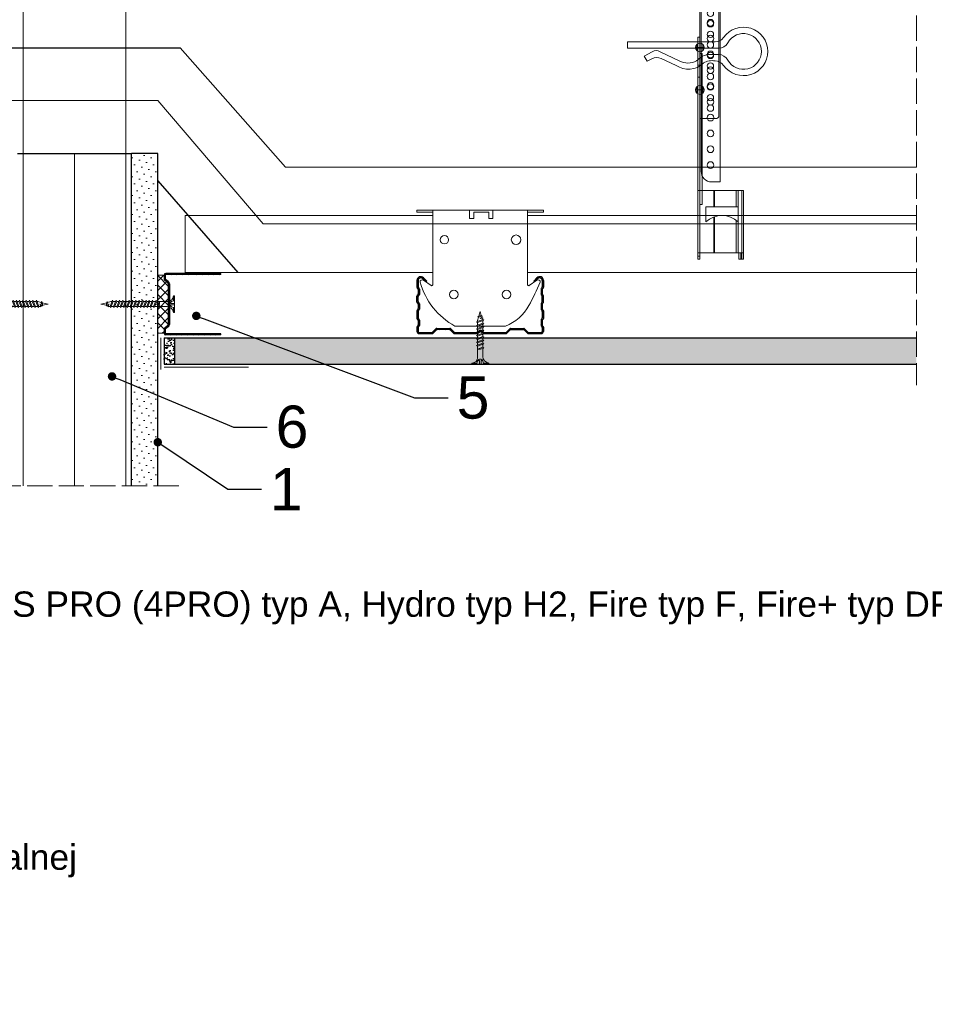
# Model space of a CAD drawing. Header units: millimetres. Extents: x -595 to 3755, y 1445 to 3533.
# Tile 7 of 24: x -197 to 237, y 2794 to 3261. Entities that reach past the tile are written whole.
import ezdxf
from ezdxf import colors
from ezdxf.entities.mleader import LeaderData, LeaderLine
from ezdxf.math import Vec2, Vec3

# ---------------------------------------------------------------- set-up
doc = ezdxf.new("R2010")
doc.units = ezdxf.units.MM
doc.linetypes.add('ACAD_ISO02W100', pattern=[15, 12, -3])
for name, color, linetype, lineweight in [('_ISOVER WELNA', 7, 'BATTING', 9), ('_RIGIPS AKCESORIA', 7, 'Continuous', 18), ('_RIGIPS G-K', 7, 'Continuous', 25), ('_RIGIPS PROFIL', 7, 'Continuous', 18), ('KRESKOWANIE', 7, 'Continuous', 9), ('OPISY', 7, 'Continuous', 9), ('PRZERYWANA', 7, 'ACAD_ISO02W100', 9)]:
    doc.layers.add(name, color=color, linetype=linetype, lineweight=lineweight)
doc.styles.get("Standard").update_dxf_attribs({"font": 'arial.ttf'})
doc.linetypes.add('BATTING', pattern='A,0.00254,-2.54,[134,ltypeshp.shx,S=2.54,R=0,X=-2.54,Y=0],-5.08,[134,ltypeshp.shx,S=2.54,R=180,X=2.54,Y=0],-2.54', length=10.16254)

# ---------------------------------------------------------------- blocks, each defined once
blk = doc.blocks.new('TN 25')
at = {"layer": '_RIGIPS AKCESORIA'}
for p, q in [((0, -0.84), (0, 7.16)), ((0, 7.16), (0.46, 7.16)), ((0.46, 4.78), (0, 4.78)), ((0.46, 7.16), (0.46, 4.78)), ((8.47, 4.46), (8.79, 5)), ((8.79, 5), (9.93, 2.01)), ((10.1, 4.46), (10.41, 5)), ((10.41, 5), (11.56, 2.01)), ((11.67, 4.46), (11.99, 5)), ((11.99, 5), (13.14, 2.01)), ((13.21, 4.46), (13.52, 5)), ((13.52, 5), (14.67, 2.01)), ((14.8, 4.46), (15.12, 5)), ((15.12, 5), (16.26, 2.01)), ((16.42, 4.46), (16.73, 5)), ((16.73, 5), (17.88, 2.01)), ((17.99, 4.46), (18.31, 5)), ((18.31, 5), (19.45, 2.01)), ((19.68, 4.46), (20, 5)), ((20, 5), (21.14, 2.01)), ((0, 3.5), (1.77, 3.5)), ((0, 2.83), (1.77, 2.83)), ((0.46, 1.64), (0, 1.64)), ((0.46, -0.84), (0.46, 1.64)), ((1.77, 3.5), (1.77, 4.2)), ((1.77, 2.83), (1.77, 2.18)), ((3.02, 4.46), (8.47, 4.46)), ((7.49, 2.01), (3.55, 2.01)), ((7.12, 4.46), (7.12, 3.18)), ((8.03, 2.01), (7.12, 4.46)), ((7.12, 3.18), (7.65, 1.53)), ((7.65, 1.53), (8.03, 2.01)), ((9.41, 2.01), (8.03, 2.01)), ((9.61, 1.51), (8.47, 4.46)), ((9, 4.46), (10.1, 4.46)), ((9.93, 2.01), (9.61, 1.51)), ((11.04, 2.01), (9.93, 2.01)), ((11.23, 1.51), (10.1, 4.46)), ((10.62, 4.46), (11.67, 4.46)), ((11.56, 2.01), (11.23, 1.51)), ((12.61, 2.01), (11.56, 2.01)), ((12.81, 1.51), (11.67, 4.46)), ((12.2, 4.46), (13.21, 4.46)), ((13.14, 2.01), (12.81, 1.51)), ((14.15, 2.01), (13.14, 2.01)), ((14.34, 1.51), (13.21, 4.46)), ((13.73, 4.46), (14.8, 4.46)), ((14.67, 2.01), (14.34, 1.51)), ((15.74, 2.01), (14.67, 2.01)), ((15.94, 1.51), (14.8, 4.46)), ((15.33, 4.46), (16.42, 4.46)), ((16.26, 2.01), (15.94, 1.51)), ((17.36, 2.01), (16.26, 2.01)), ((17.55, 1.51), (16.42, 4.46)), ((16.94, 4.46), (17.99, 4.46)), ((17.88, 2.01), (17.55, 1.51)), ((18.93, 2.01), (17.88, 2.01)), ((19.13, 1.51), (17.99, 4.46)), ((18.52, 4.46), (19.68, 4.46)), ((19.45, 2.01), (19.13, 1.51)), ((19.45, 2.01), (20.62, 2.01)), ((20.82, 1.51), (19.68, 4.46)), ((20.21, 4.46), (20.7, 4.46)), ((20.7, 4.46), (22.28, 3.98)), ((21.14, 2.01), (20.82, 1.51)), ((21.14, 2.01), (21.81, 2.12)), ((21.85, 1.83), (21.67, 3.28)), ((21.67, 3.28), (22.14, 2.4)), ((22.14, 2.4), (21.85, 1.83)), ((22.7, 2.36), (22.14, 2.4)), ((22.28, 3.98), (22.56, 4.37)), ((22.7, 2.36), (22.28, 3.98)), ((22.56, 4.37), (23.03, 2.71)), ((23.03, 2.71), (22.7, 2.36)), ((22.71, 3.85), (25, 3.24)), ((25, 3.24), (23.03, 2.71)), ((0, -0.84), (0.46, -0.84))]:
    blk.add_line(p, q, dxfattribs=at)
for centre, major_axis, ratio, start_param, end_param in [((3.09, 7.67), (0.17, 3.2), 0.826134, 1.773653, 3.180586), ((-0.04, 0.9), (0, 3.93), 0.848176, -0.720942, -0.151112), ((3.37, -1.57), (0.28, 3.57), 0.832181, 0.035984, 1.430787), ((-2.73, 15.91), (0, 14.76), 0.848176, 3.399396, 3.475072), ((0.59, 4.62), (0, 2.81), 0.848176, 3.475072, 3.862535), ((1.66, 3.18), (0, 0.895), 0.848176, -1.552777, -0.720942), ((1.66, 3.18), (0, 0.895), 0.848176, 3.862535, 4.730408)]:
    blk.add_ellipse(centre, major_axis=major_axis, ratio=ratio, start_param=start_param, end_param=end_param, dxfattribs=at)
blk = doc.blocks.new('CD 60 ULTRASTIL')
h = blk.add_hatch()
h.set_pattern_fill('ANSI31', color=256, scale=0.3, style=0)
h.paths.add_polyline_path([(542.88, 684.5, -0.302776), (543.49, 684.5), (544.54, 683.79, 0.148069), (544.85, 683.7), (555.42, 683.7, 0.198912), (555.81, 683.86), (557.38, 685.44, -0.198912), (557.77, 685.6), (563.59, 685.6, -0.198912), (563.98, 685.44), (565.55, 683.86, 0.198912), (565.94, 683.7), (572.18, 683.7, 0.414214), (573.18, 684.7), (573.18, 686.74, 0.198912), (573.02, 687.12), (572.74, 687.4, -0.198912), (572.58, 687.79), (572.58, 689.87, -0.198912), (572.74, 690.26), (573.02, 690.54, 0.198912), (573.18, 690.93), (573.18, 694.47, 0.198912), (573.02, 694.86), (572.74, 695.14, -0.198912), (572.58, 695.53), (572.58, 697.61, -0.198912), (572.74, 698), (573.02, 698.28, 0.198912), (573.18, 698.67), (573.18, 701.47, 0.198912), (573.02, 701.86), (572.74, 702.14, -0.198912), (572.58, 702.53), (572.58, 704.61, -0.198912), (572.74, 705), (573.02, 705.28, 0.198912), (573.18, 705.67), (573.18, 708.9, 0.666128), (570.12, 710.18), (568.55, 708.63), (568.93, 708.24), (570.5, 709.79, -0.666128), (572.63, 708.9), (572.63, 705.9, -0.198912), (572.47, 705.51), (572.19, 705.23, 0.198912), (572.03, 704.84), (572.03, 702.3, 0.198912), (572.19, 701.91), (572.47, 701.63, -0.198912), (572.63, 701.25), (572.63, 698.9, -0.198912), (572.47, 698.51), (572.19, 698.23, 0.198912), (572.03, 697.84), (572.03, 695.3, 0.198912), (572.19, 694.91), (572.47, 694.63, -0.198912), (572.63, 694.25), (572.63, 691.16, -0.198912), (572.47, 690.77), (572.19, 690.49, 0.198912), (572.03, 690.1), (572.03, 687.56, 0.198912), (572.19, 687.17), (572.47, 686.9, -0.198912), (572.63, 686.51), (572.63, 684.7, -0.414214), (572.18, 684.25), (566.17, 684.25, -0.198912), (565.78, 684.41), (564.2, 685.99, 0.198912), (563.82, 686.15), (557.55, 686.15, 0.198912), (557.16, 685.99), (555.58, 684.41, -0.198912), (555.19, 684.25), (545.01, 684.25, -0.148069), (544.71, 684.34), (543.49, 685.16, 0.302776), (542.88, 685.16), (541.65, 684.34, -0.148069), (541.35, 684.25), (531.17, 684.25, -0.198912), (530.78, 684.41), (529.2, 685.99, 0.198912), (528.82, 686.15), (522.55, 686.15, 0.198912), (522.16, 685.99), (520.58, 684.41, -0.198912), (520.19, 684.25), (514.18, 684.25, -0.414214), (513.73, 684.7), (513.73, 686.51, -0.198912), (513.89, 686.9), (514.17, 687.17, 0.198912), (514.33, 687.56), (514.33, 690.1, 0.198912), (514.17, 690.49), (513.89, 690.77, -0.198912), (513.73, 691.16), (513.73, 694.25, -0.198912), (513.89, 694.63), (514.17, 694.91, 0.198912), (514.33, 695.3), (514.33, 697.84, 0.198912), (514.17, 698.23), (513.89, 698.51, -0.198912), (513.73, 698.9), (513.73, 701.25, -0.198912), (513.89, 701.63), (514.17, 701.91, 0.198912), (514.33, 702.3), (514.33, 704.84, 0.198912), (514.17, 705.23), (513.89, 705.51, -0.198912), (513.73, 705.9), (513.73, 708.9, -0.666128), (515.86, 709.79), (517.43, 708.24), (517.81, 708.63), (516.25, 710.18, 0.666128), (513.18, 708.9), (513.18, 705.67, 0.198912), (513.34, 705.28), (513.62, 705, -0.198912), (513.78, 704.61), (513.78, 702.53, -0.198912), (513.62, 702.14), (513.34, 701.86, 0.198912), (513.18, 701.47), (513.18, 698.67, 0.198912), (513.34, 698.28), (513.62, 698, -0.198912), (513.78, 697.61), (513.78, 695.53, -0.198912), (513.62, 695.14), (513.34, 694.86, 0.198912), (513.18, 694.47), (513.18, 690.93, 0.198912), (513.34, 690.54), (513.62, 690.26, -0.198912), (513.78, 689.87), (513.78, 687.79, -0.198912), (513.62, 687.4), (513.34, 687.12, 0.198912), (513.18, 686.74), (513.18, 684.7, 0.414214), (514.18, 683.7), (520.42, 683.7, 0.198912), (520.81, 683.86), (522.38, 685.44, -0.198912), (522.77, 685.6), (528.59, 685.6, -0.198912), (528.98, 685.44), (530.55, 683.86, 0.198912), (530.94, 683.7), (541.51, 683.7, 0.148069), (541.82, 683.79)])
for p, q in [((516.25, 710.18), (517.81, 708.63)), ((570.12, 710.18), (568.55, 708.63)), ((513.18, 708.9), (513.18, 705.67)), ((513.73, 708.9), (513.73, 705.9)), ((513.89, 705.51), (514.17, 705.23)), ((515.86, 709.79), (517.43, 708.24)), ((517.43, 708.24), (517.81, 708.63)), ((568.93, 708.24), (568.55, 708.63)), ((570.5, 709.79), (568.93, 708.24)), ((572.47, 705.51), (572.19, 705.23)), ((572.63, 708.9), (572.63, 705.9)), ((573.18, 708.9), (573.18, 705.67)), ((513.18, 698.67), (513.18, 701.47)), ((513.34, 705.28), (513.62, 705)), ((513.34, 701.86), (513.62, 702.14)), ((513.73, 698.9), (513.73, 701.25)), ((513.78, 704.61), (513.78, 702.53)), ((513.89, 701.63), (514.17, 701.91)), ((514.33, 704.84), (514.33, 702.3)), ((572.03, 704.84), (572.03, 702.3)), ((572.47, 701.63), (572.19, 701.91)), ((572.58, 704.61), (572.58, 702.53)), ((572.63, 698.9), (572.63, 701.25)), ((573.02, 705.28), (572.74, 705)), ((573.02, 701.86), (572.74, 702.14)), ((573.18, 698.67), (573.18, 701.47)), ((513.34, 698.28), (513.62, 698)), ((513.78, 697.61), (513.78, 695.53)), ((513.89, 698.51), (514.17, 698.23)), ((514.33, 697.84), (514.33, 695.3)), ((572.03, 697.84), (572.03, 695.3)), ((572.47, 698.51), (572.19, 698.23)), ((572.58, 697.61), (572.58, 695.53)), ((573.02, 698.28), (572.74, 698)), ((513.18, 694.47), (513.18, 690.93)), ((513.34, 694.86), (513.62, 695.14)), ((513.73, 694.25), (513.73, 691.16)), ((513.89, 694.63), (514.17, 694.91)), ((572.47, 694.63), (572.19, 694.91)), ((572.63, 694.25), (572.63, 691.16)), ((573.02, 694.86), (572.74, 695.14)), ((573.18, 694.47), (573.18, 690.93)), ((513.18, 686.74), (513.18, 684.7)), ((513.34, 690.54), (513.62, 690.26)), ((513.34, 687.12), (513.62, 687.4)), ((513.78, 689.87), (513.78, 687.79)), ((513.89, 690.77), (514.17, 690.49)), ((513.89, 686.9), (514.17, 687.17)), ((514.33, 690.1), (514.33, 687.56)), ((572.03, 690.1), (572.03, 687.56)), ((572.47, 690.77), (572.19, 690.49)), ((572.47, 686.9), (572.19, 687.17)), ((572.58, 689.87), (572.58, 687.79)), ((573.02, 690.54), (572.74, 690.26)), ((573.02, 687.12), (572.74, 687.4)), ((573.18, 686.74), (573.18, 684.7)), ((513.73, 686.51), (513.73, 684.7)), ((514.18, 684.25), (520.19, 684.25)), ((514.18, 683.7), (520.42, 683.7)), ((520.58, 684.41), (522.16, 685.99)), ((520.81, 683.86), (522.38, 685.44)), ((522.55, 686.15), (528.82, 686.15)), ((528.59, 685.6), (522.77, 685.6)), ((530.55, 683.86), (528.98, 685.44)), ((530.78, 684.41), (529.2, 685.99)), ((530.94, 683.7), (541.51, 683.7)), ((531.17, 684.25), (541.35, 684.25)), ((541.65, 684.34), (542.88, 685.16)), ((541.82, 683.79), (542.88, 684.5)), ((544.71, 684.34), (543.49, 685.16)), ((544.54, 683.79), (543.49, 684.5)), ((544.85, 683.7), (555.42, 683.7)), ((545.01, 684.25), (555.19, 684.25)), ((555.58, 684.41), (557.16, 685.99)), ((555.81, 683.86), (557.38, 685.44)), ((557.55, 686.15), (563.82, 686.15)), ((557.77, 685.6), (563.59, 685.6)), ((565.55, 683.86), (563.98, 685.44)), ((565.78, 684.41), (564.2, 685.99)), ((565.94, 683.7), (572.18, 683.7)), ((566.17, 684.25), (572.18, 684.25)), ((572.63, 686.51), (572.63, 684.7))]:
    blk.add_line(p, q)
for centre, radius, start, end in [((514.98, 708.9), 1.8, 45.3251, 180), ((514.98, 708.9), 1.25, 45.3251, 180), ((571.38, 708.9), 1.8, 360, 134.6749), ((571.38, 708.9), 1.25, 360, 134.6749), ((513.73, 705.67), 0.55, 180, 225), ((514.28, 705.9), 0.55, 180, 225), ((572.08, 705.9), 0.55, 315, 0), ((572.63, 705.67), 0.55, 315, 0), ((513.73, 701.47), 0.55, 135, 180), ((513.23, 704.61), 0.55, 0, 45), ((513.23, 702.53), 0.55, 315, 0), ((514.28, 701.25), 0.55, 135, 180), ((513.78, 704.84), 0.55, 0, 45), ((513.78, 702.3), 0.55, 315, 0), ((572.58, 704.84), 0.55, 135, 180), ((572.58, 702.3), 0.55, 180, 225), ((572.08, 701.25), 0.55, 0, 45), ((573.13, 704.61), 0.55, 135, 180), ((573.13, 702.53), 0.55, 180, 225), ((572.63, 701.47), 0.55, 0, 45), ((513.73, 698.67), 0.55, 180, 225), ((513.23, 697.61), 0.55, 360, 45), ((514.28, 698.9), 0.55, 180, 225), ((513.78, 697.84), 0.55, 0, 45), ((572.58, 697.84), 0.55, 135, 180), ((572.08, 698.9), 0.55, 315, 0), ((573.13, 697.61), 0.55, 135, 180), ((572.63, 698.67), 0.55, 315, 0), ((513.73, 694.47), 0.55, 135, 180), ((513.23, 695.53), 0.55, 315, 0), ((514.28, 694.25), 0.55, 135, 180), ((513.78, 695.3), 0.55, 315, 0), ((572.58, 695.3), 0.55, 180, 225), ((572.08, 694.25), 0.55, 0, 45), ((573.13, 695.53), 0.55, 180, 225), ((572.63, 694.47), 0.55, 0, 45), ((513.73, 690.93), 0.55, 180, 225), ((513.73, 686.74), 0.55, 135, 180), ((513.23, 689.87), 0.55, 0, 45), ((513.23, 687.79), 0.55, 315, 0), ((514.28, 691.16), 0.55, 180, 225), ((514.28, 686.51), 0.55, 135, 180), ((513.78, 690.1), 0.55, 360, 45), ((513.78, 687.56), 0.55, 315, 360), ((572.58, 690.1), 0.55, 135, 180), ((572.58, 687.56), 0.55, 180, 225), ((572.08, 691.16), 0.55, 315, 0), ((572.08, 686.51), 0.55, 360, 45), ((573.13, 689.87), 0.55, 135, 180), ((573.13, 687.79), 0.55, 180, 225), ((572.63, 690.93), 0.55, 315, 0), ((572.63, 686.74), 0.55, 360, 45), ((514.18, 684.7), 1, 180, 270), ((514.18, 684.7), 0.45, 180, 270), ((520.19, 684.8), 0.55, 270, 315), ((520.42, 684.25), 0.55, 270, 315), ((522.55, 685.6), 0.55, 90, 135), ((522.77, 685.05), 0.55, 90, 135), ((528.59, 685.05), 0.55, 45, 90), ((528.82, 685.6), 0.55, 45, 90), ((530.94, 684.25), 0.55, 225, 270), ((531.17, 684.8), 0.55, 225, 270), ((541.35, 684.8), 0.55, 270, 303.6901), ((541.51, 684.25), 0.55, 270, 303.6901), ((543.18, 684.7), 0.55, 56.3099, 123.6901), ((543.18, 684.04), 0.55, 56.3099, 123.6901), ((544.85, 684.25), 0.55, 236.3099, 270), ((545.01, 684.8), 0.55, 236.3099, 270), ((555.19, 684.8), 0.55, 270, 315), ((555.42, 684.25), 0.55, 270, 315), ((557.55, 685.6), 0.55, 90, 135), ((557.77, 685.05), 0.55, 90, 135), ((563.59, 685.05), 0.55, 45, 90), ((563.82, 685.6), 0.55, 45, 90), ((565.94, 684.25), 0.55, 225, 270), ((566.17, 684.8), 0.55, 225, 270), ((572.18, 684.7), 1, 270, 0), ((572.18, 684.7), 1, 270, 360), ((572.18, 684.7), 0.45, 270, 360)]:
    blk.add_arc(centre, radius, start, end)
blk = doc.blocks.new('Lacznik krzyzowy (widok2)')
at = {"layer": '_RIGIPS AKCESORIA'}
for p, q in [((94.8, 91.5, 218.36), (94.8, 90.5, 218.36)), ((94.8, 91.5, 218.36), (154.8, 91.5, 218.36)), ((94.8, 90.5, 218.36), (102.3, 90.5, 218.36)), ((102.3, 56.15, 218.36), (102.3, 91.5, 218.36)), ((119.8, 91.5, 218.36), (119.8, 87.5, 218.36)), ((130.8, 91.5, 218.36), (119.8, 91.5, 218.36)), ((121.8, 87.5, 218.36), (121.8, 90.5, 218.36)), ((121.8, 90.5, 218.36), (128.85, 90.5, 218.36)), ((128.85, 90.5, 218.36), (128.85, 87.5, 218.36)), ((130.85, 91.5, 218.36), (130.85, 87.5, 218.36)), ((147.3, 91.5, 218.36), (147.3, 56.15, 218.36)), ((154.8, 90.5, 218.36), (147.3, 90.5, 218.36)), ((154.8, 91.5, 218.36), (154.8, 90.5, 218.36)), ((119.8, 87.5, 218.36), (121.8, 87.5, 218.36)), ((128.85, 87.5, 218.36), (130.85, 87.5, 218.36)), ((97.87, 58.35, 218.36), (101.51, 55.74, 218.36)), ((148.09, 55.74, 218.36), (151.73, 58.35, 218.36)), ((136.8, 36.5, 218.36), (112.81, 36.5, 218.36))]:
    blk.add_line(p, q, dxfattribs=at)
for centre, radius in [((107.8, 77.5, 218.36), 2), ((141.8, 77.5, 218.36), 2.24), ((112.3, 51.5, 218.36), 2), ((137.3, 51.5, 218.36), 2)]:
    blk.add_circle(centre, radius, dxfattribs=at)
for centre, radius, start, end in [((97.29, 57.53, 218.36), 1, 122.1388, 189.8152), ((129.23, 66.45, 218.36), 34.16, 195.4351, 241.2658), ((97.29, 57.53, 218.36), 1, 54.4623, 122.1388), ((101.8, 56.15, 218.36), 0.5, 234.4623, 0), ((147.8, 56.15, 218.36), 0.5, 180, 305.5377), ((20.47, 114.78, 218.36), 144.71, 331.7398, 336.6225), ((152.32, 57.53, 218.36), 1, 350.1848, 125.5377), ((129.12, 56.49, 218.36), 21.41, 291.013, 331.4749)]:
    blk.add_arc(centre, radius, start, end, dxfattribs=at)
blk = doc.blocks.new('UD 30 ULTRASTIL')
h = blk.add_hatch()
h.set_pattern_fill('ANSI31', color=256, scale=0.3, style=0)
h.paths.add_polyline_path([(684.71, 712.9), (658.51, 712.9, 0.414214), (657.71, 712.1), (657.71, 710.25, 0.236068), (658.03, 709.61), (659.39, 708.59, -0.236068), (659.71, 707.95), (659.71, 688.65, -0.236068), (659.39, 688.01), (658.03, 686.99, 0.236068), (657.71, 686.35), (657.71, 684.5, 0.414214), (658.51, 683.7), (684.71, 683.7), (684.71, 684.25), (658.51, 684.25, -0.414214), (658.26, 684.5), (658.26, 686.35, -0.236068), (658.36, 686.55), (659.72, 687.57, 0.236068), (660.26, 688.65), (660.26, 707.95, 0.236068), (659.72, 709.03), (658.36, 710.05, -0.236068), (658.26, 710.25), (658.26, 712.1, -0.414214), (658.51, 712.35), (684.71, 712.35)])
for p, q in [((657.71, 712.1), (657.71, 710.25)), ((658.26, 712.1), (658.26, 710.25)), ((659.72, 709.03), (658.36, 710.05)), ((684.71, 712.9), (658.51, 712.9)), ((684.71, 712.35), (658.51, 712.35)), ((684.71, 712.35), (684.71, 712.9)), ((659.39, 708.59), (658.03, 709.61)), ((659.71, 707.95), (659.71, 688.65)), ((660.26, 707.95), (660.26, 688.65)), ((659.39, 688.01), (658.03, 686.99)), ((659.72, 687.57), (658.36, 686.55)), ((657.71, 686.35), (657.71, 684.5)), ((658.26, 686.35), (658.26, 684.5)), ((684.71, 684.25), (658.51, 684.25)), ((684.71, 683.7), (658.51, 683.7)), ((684.71, 683.7), (684.71, 684.25))]:
    blk.add_line(p, q)
for centre, radius, start, end in [((658.51, 712.1), 0.8, 90, 180), ((658.51, 710.25), 0.8, 180, 233.1301), ((658.51, 712.1), 0.25, 90, 180), ((658.51, 710.25), 0.25, 180, 233.1301), ((658.91, 707.95), 0.8, 0, 53.1301), ((658.91, 707.95), 1.35, 0, 53.1301), ((658.51, 686.35), 0.8, 126.8699, 180), ((658.91, 688.65), 0.8, 306.8699, 0), ((658.91, 688.65), 1.35, 306.8699, 0), ((658.51, 684.5), 0.8, 180, 270), ((658.51, 686.35), 0.25, 126.8699, 180), ((658.51, 684.5), 0.25, 180, 270)]:
    blk.add_arc(centre, radius, start, end)
blk = doc.blocks.new('wieszak noniuszowy bok')
at = {"layer": '_RIGIPS AKCESORIA', "lineweight": 0}
for p, q in [((1390.98, 5092.86), (1390.98, 5179.86)), ((1392.48, 5181.36), (1399.98, 5181.36)), ((1399.98, 5024.65), (1399.98, 5181.36)), ((1399.98, 5129.95), (1399.97, 5129.95)), ((1399.98, 5129.95), (1401, 5129.95)), ((1401, 5129.95), (1401, 5024.65)), ((1401, 5129.95), (1401, 5129.95)), ((1398.54, 5126.58), (1398.54, 5123.65)), ((1399.98, 5126.06), (1399.98, 5102.02)), ((1401.42, 5126.58), (1401.42, 5123.65)), ((1398.96, 5122.28), (1399.98, 5122.28)), ((1398.96, 5122.28), (1399.98, 5122.28)), ((1398.96, 5122.28), (1398.96, 5050.72)), ((1399.98, 5116.66), (1401, 5116.66)), ((1399.98, 5116.63), (1399.98, 5116.66)), ((1399.98, 5116.66), (1399.98, 5116.63)), ((1399.98, 5116.62), (1399.98, 5116.63)), ((1399.98, 5116.63), (1399.98, 5116.56)), ((1399.98, 5116.55), (1399.98, 5116.63)), ((1399.98, 5116.63), (1399.98, 5116.55)), ((1399.98, 5116.55), (1399.98, 5116.62)), ((1399.98, 5116.56), (1399.98, 5116.43)), ((1399.98, 5116.42), (1399.98, 5116.55)), ((1399.98, 5116.41), (1399.98, 5116.55)), ((1399.98, 5116.55), (1399.98, 5116.41)), ((1399.98, 5116.43), (1399.98, 5116.25)), ((1399.98, 5116.24), (1399.98, 5116.42)), ((1399.98, 5116.21), (1399.98, 5116.41)), ((1399.98, 5116.41), (1399.98, 5116.21)), ((1399.98, 5116.25), (1399.98, 5116.01)), ((1399.98, 5116), (1399.98, 5116.24)), ((1399.98, 5115.97), (1399.98, 5116.21)), ((1399.98, 5116.21), (1399.98, 5115.97)), ((1399.98, 5116.01), (1399.98, 5115.74)), ((1399.98, 5115.71), (1399.98, 5116)), ((1399.98, 5115.69), (1399.98, 5115.97)), ((1399.98, 5115.97), (1399.98, 5115.69)), ((1399.98, 5115.74), (1399.98, 5115.41)), ((1399.98, 5115.38), (1399.98, 5115.71)), ((1399.98, 5115.37), (1399.98, 5115.69)), ((1399.98, 5115.69), (1399.98, 5115.37)), ((1399.98, 5115.41), (1399.98, 5115.05)), ((1399.98, 5115.02), (1399.98, 5115.38)), ((1399.98, 5115.02), (1399.98, 5115.37)), ((1399.98, 5115.37), (1399.98, 5115.02)), ((1399.98, 5115.05), (1399.98, 5114.67)), ((1399.98, 5114.65), (1399.98, 5115.02)), ((1399.98, 5114.64), (1399.98, 5115.02)), ((1399.98, 5115.02), (1399.98, 5114.64)), ((1399.98, 5114.67), (1399.98, 5114.28)), ((1399.98, 5114.25), (1399.98, 5114.65)), ((1399.98, 5114.25), (1399.98, 5114.64)), ((1399.98, 5114.64), (1399.98, 5114.25)), ((1399.98, 5114.28), (1399.98, 5113.88)), ((1399.98, 5113.85), (1399.98, 5114.25)), ((1399.98, 5113.84), (1399.98, 5114.25)), ((1399.98, 5114.25), (1399.98, 5113.84)), ((1399.98, 5113.88), (1399.98, 5113.48)), ((1399.98, 5113.46), (1399.98, 5113.85)), ((1399.98, 5113.84), (1399.98, 5113.44)), ((1399.98, 5113.44), (1399.98, 5113.84)), ((1399.98, 5113.48), (1399.98, 5113.1)), ((1399.98, 5113.07), (1399.98, 5113.46)), ((1399.98, 5113.44), (1399.98, 5113.06)), ((1399.98, 5113.06), (1399.98, 5113.44)), ((1399.98, 5113.1), (1399.98, 5112.75)), ((1399.98, 5112.72), (1399.98, 5113.07)), ((1399.98, 5113.06), (1399.98, 5112.68)), ((1399.98, 5112.68), (1399.98, 5113.06)), ((1399.98, 5112.75), (1399.98, 5112.42)), ((1399.98, 5112.4), (1399.98, 5112.72)), ((1399.98, 5112.68), (1399.98, 5112.33)), ((1399.98, 5112.33), (1399.98, 5112.68)), ((1399.98, 5112.42), (1399.98, 5112.14)), ((1399.98, 5112.12), (1399.98, 5112.4)), ((1399.98, 5112.33), (1399.98, 5112)), ((1399.98, 5112), (1399.98, 5112.33)), ((1399.98, 5112.14), (1399.98, 5111.9)), ((1399.98, 5111.89), (1399.98, 5112.12)), ((1399.98, 5112), (1399.98, 5111.72)), ((1399.98, 5111.72), (1399.98, 5112)), ((1399.98, 5111.9), (1399.98, 5111.72)), ((1399.98, 5111.72), (1399.98, 5111.89)), ((1399.98, 5111.72), (1399.98, 5111.6)), ((1399.98, 5111.59), (1399.98, 5111.72)), ((1399.98, 5111.72), (1399.98, 5111.48)), ((1399.98, 5111.48), (1399.98, 5111.72)), ((1399.98, 5111.6), (1399.98, 5111.54)), ((1399.98, 5111.53), (1399.98, 5111.59)), ((1399.98, 5111.54), (1399.98, 5111.53)), ((1399.98, 5111.48), (1399.98, 5111.29)), ((1399.98, 5111.29), (1399.98, 5111.48)), ((1399.98, 5111.29), (1399.98, 5111.15)), ((1399.98, 5111.15), (1399.98, 5111.29)), ((1399.98, 5111.15), (1399.98, 5111.06)), ((1399.98, 5111.06), (1399.98, 5111.15)), ((1399.98, 5111.06), (1399.98, 5111.04)), ((1399.98, 5111.04), (1399.98, 5111.06)), ((1399.98, 5111.04), (1401, 5111.04)), ((1398.54, 5106.42), (1398.54, 5103.49)), ((1401.42, 5106.42), (1401.42, 5103.49)), ((1399.98, 5102.02), (1399.98, 5102.1)), ((1399.98, 5091.36), (1392.48, 5091.36)), ((1400.98, 5057.36), (1379.24, 5057.36)), ((1379.24, 5057.36), (1379.24, 5024.65)), ((1380.12, 5057.36), (1380.12, 5024.65)), ((1381.9, 5057.36), (1381.9, 5049.5)), ((1382.79, 5057.36), (1382.79, 5049.5)), ((1393.13, 5057.36), (1393.13, 5049.5)), ((1393.4, 5057.36), (1393.4, 5049.5)), ((1400.98, 5057.36), (1401, 5057.36)), ((1401, 5057.36), (1400.98, 5057.36)), ((1381.81, 5042.35), (1381.81, 5049.5)), ((1397.14, 5049.5), (1381.81, 5049.5)), ((1397.14, 5042.35), (1397.14, 5049.5)), ((1398.96, 5050.72), (1399.98, 5050.72)), ((1393.13, 5044.79), (1393.13, 5027.72)), ((1393.4, 5044.69), (1393.4, 5027.72)), ((1381.9, 5042.43), (1381.9, 5027.72)), ((1382.79, 5043.18), (1382.79, 5027.72)), ((1379.24, 5027.72), (1401, 5027.72)), ((1380.57, 5027.72), (1380.57, 5024.65)), ((1381.46, 5024.65), (1381.46, 5027.72)), ((1399.98, 5026.19), (1401, 5026.19)), ((1379.24, 5024.65), (1381.46, 5024.65)), ((1401, 5024.65), (1399.98, 5024.65))]:
    blk.add_line(p, q, dxfattribs=at)
at = {"layer": '_RIGIPS AKCESORIA'}
for p, q in [((1397.92, 5125.12), (1402.03, 5125.12)), ((1397.92, 5104.96), (1402.03, 5104.96))]:
    blk.add_line(p, q, dxfattribs=at)
for centre, radius in [((1394.98, 5176.36), 1.5), ((1394.98, 5171.36), 1.5), ((1394.98, 5166.36), 1.5), ((1394.98, 5161.36), 1.5), ((1394.98, 5156.36), 1.5), ((1394.98, 5151.36), 1.5), ((1394.98, 5146.36), 1.5), ((1394.98, 5141.36), 1.5), ((1394.98, 5136.36), 1.5), ((1394.98, 5131.36), 1.5), ((1394.98, 5126.36), 1.5), ((1399.98, 5125.12), 2.06), ((1394.98, 5121.36), 1.5), ((1394.98, 5116.36), 1.5), ((1394.98, 5111.36), 1.5), ((1394.98, 5106.36), 1.5), ((1399.98, 5104.96), 2.06), ((1394.98, 5101.36), 1.5), ((1394.98, 5096.36), 1.5)]:
    blk.add_circle(centre, radius, dxfattribs=at)
at = {"layer": '_RIGIPS AKCESORIA', "lineweight": 0}
for centre, start, end in [((1392.48, 5179.86), 90, 180), ((1392.48, 5092.86), 180, 270)]:
    blk.add_arc(centre, 1.5, start, end, dxfattribs=at)
at = {"layer": '_RIGIPS AKCESORIA'}
blk.add_arc((1389.48, 5034.29), 11.12, 46.445, 133.4017, dxfattribs=at)
blk = doc.blocks.new('noniusz gorny')
at = {"layer": '_RIGIPS AKCESORIA'}
for p, q in [((1619.18, 5099.69), (1619.18, 5389.69)), ((1620.18, 5388.69), (1628.18, 5388.69)), ((1620.18, 5388.69), (1628.18, 5368.79)), ((1630.21, 5387.39), (1628.18, 5388.69)), ((1630.21, 5387.39), (1648.47, 5387.39)), ((1648.47, 5387.39), (1651.34, 5388.69)), ((1651.34, 5388.69), (1670.18, 5388.69)), ((1670.18, 5388.69), (1670.18, 5389.69)), ((1628.18, 5104.69), (1628.18, 5368.79)), ((1623.18, 5099.69), (1619.18, 5099.69))]:
    blk.add_line(p, q, dxfattribs=at)
at = {"layer": '_RIGIPS AKCESORIA', "linetype": 'Continuous'}
blk.add_line((1670.18, 5389.69), (1619.18, 5389.69), dxfattribs=at)
at = {"layer": '_RIGIPS AKCESORIA'}
for centre in [(1623.73, 5340.19), (1623.73, 5332.69), (1623.73, 5325.19), (1623.73, 5317.69), (1623.73, 5310.19), (1623.73, 5302.69), (1623.73, 5295.19), (1623.73, 5287.69), (1623.73, 5280.19), (1623.73, 5272.69), (1623.73, 5265.19), (1623.73, 5257.69), (1623.73, 5250.19), (1623.73, 5242.69), (1623.73, 5235.19), (1623.73, 5227.69), (1623.73, 5220.19), (1623.73, 5212.69), (1623.73, 5205.19), (1623.73, 5197.69), (1623.73, 5190.19), (1623.73, 5182.69), (1623.73, 5175.19), (1623.73, 5167.69), (1623.73, 5160.19), (1623.73, 5152.69), (1623.73, 5145.19), (1623.73, 5137.69), (1623.73, 5130.19), (1623.73, 5122.69), (1623.73, 5115.19), (1623.73, 5107.69)]:
    blk.add_circle(centre, 1.6, dxfattribs=at)
blk.add_arc((1623.18, 5104.69), 5, 270, 0, dxfattribs=at)
blk = doc.blocks.new('klamra')
at = {"layer": '_RIGIPS AKCESORIA'}
for p, q in [((6831.19, 2764.92), (6831.19, 2808.19)), ((6834.19, 2802.92), (6834.19, 2808.19)), ((6828.19, 2764.92), (6828.19, 2806.53)), ((6832.87, 2780.55), (6837.19, 2789.57)), ((6839.31, 2788.09), (6836.06, 2780.95)), ((6832.86, 2776.63), (6835, 2772.92)), ((6836.19, 2776.54), (6837.38, 2774.29)), ((6835, 2772.92), (6837.38, 2774.29)), ((6831.19, 2764.92), (6828.19, 2764.92))]:
    blk.add_line(p, q, dxfattribs=at)
for centre, radius, start, end in [((6832.69, 2820.02), 11.5, 305.1527, 234.8473), ((6832.69, 2820.02), 8.5, 298.7822, 241.2178), ((6826.19, 2808.19), 5, 0, 61.2178), ((6839.19, 2808.19), 5, 118.7822, 180), ((6823.19, 2806.53), 5, 0, 54.8473), ((6842.19, 2806.53), 5, 125.1527, 180), ((6843.93, 2805.32), 10.09, 195.2653, 228.1308), ((6845.23, 2805.18), 8.16, 170.4436, 210.2847), ((6829.23, 2793.69), 8.97, 332.6387, 27.3613), ((6831.19, 2793.92), 10, 324.3132, 45.573), ((6835.87, 2778.58), 3.59, 146.8414, 212.9715), ((6840.61, 2778.88), 5, 155.5109, 207.8622)]:
    blk.add_arc(centre, radius, start, end, dxfattribs=at)
blk = doc.blocks.new('TN 35')
at = {"layer": '_RIGIPS AKCESORIA'}
for p, q in [((0, -0.84), (0, 7.16)), ((0, 7.16), (0.46, 7.16)), ((0.46, 4.78), (0, 4.78)), ((0.46, 7.16), (0.46, 4.78)), ((8.47, 4.46), (8.79, 5)), ((8.79, 5), (9.93, 2.01)), ((10.1, 4.46), (10.41, 5)), ((10.41, 5), (11.56, 2.01)), ((11.67, 4.46), (11.99, 5)), ((11.99, 5), (13.14, 2.01)), ((13.21, 4.46), (13.52, 5)), ((13.52, 5), (14.67, 2.01)), ((14.8, 4.46), (15.12, 5)), ((15.12, 5), (16.26, 2.01)), ((16.42, 4.46), (16.73, 5)), ((16.73, 5), (17.88, 2.01)), ((17.99, 4.46), (18.31, 5)), ((18.31, 5), (19.45, 2.01)), ((19.57, 4.46), (19.88, 5)), ((19.88, 5), (21.03, 2.01)), ((21.14, 4.46), (21.46, 5)), ((21.46, 5), (22.6, 2.01)), ((22.72, 4.46), (23.03, 5)), ((23.03, 5), (24.18, 2.01)), ((24.29, 4.46), (24.61, 5)), ((24.61, 5), (25.75, 2.01)), ((25.87, 4.46), (26.18, 5)), ((26.18, 5), (27.33, 2.01)), ((27.44, 4.46), (27.76, 5)), ((27.76, 5), (28.9, 2.01)), ((29.13, 4.46), (29.45, 5)), ((29.45, 5), (30.59, 2.01)), ((0, 3.5), (1.77, 3.5)), ((0, 2.83), (1.77, 2.83)), ((0.46, 1.64), (0, 1.64)), ((0.46, -0.84), (0.46, 1.64)), ((1.77, 3.5), (1.77, 4.2)), ((1.77, 2.83), (1.77, 2.18)), ((3.02, 4.46), (8.47, 4.46)), ((7.49, 2.01), (3.55, 2.01)), ((7.12, 4.46), (7.12, 3.18)), ((8.03, 2.01), (7.12, 4.46)), ((7.12, 3.18), (7.65, 1.53)), ((7.65, 1.53), (8.03, 2.01)), ((9.41, 2.01), (8.03, 2.01)), ((9.61, 1.51), (8.47, 4.46)), ((9, 4.46), (10.1, 4.46)), ((9.93, 2.01), (9.61, 1.51)), ((11.04, 2.01), (9.93, 2.01)), ((11.23, 1.51), (10.1, 4.46)), ((10.62, 4.46), (11.67, 4.46)), ((11.56, 2.01), (11.23, 1.51)), ((12.61, 2.01), (11.56, 2.01)), ((12.81, 1.51), (11.67, 4.46)), ((12.2, 4.46), (13.21, 4.46)), ((13.14, 2.01), (12.81, 1.51)), ((14.15, 2.01), (13.14, 2.01)), ((14.34, 1.51), (13.21, 4.46)), ((13.73, 4.46), (14.8, 4.46)), ((14.67, 2.01), (14.34, 1.51)), ((15.74, 2.01), (14.67, 2.01)), ((15.94, 1.51), (14.8, 4.46)), ((15.33, 4.46), (16.42, 4.46)), ((16.26, 2.01), (15.94, 1.51)), ((17.36, 2.01), (16.26, 2.01)), ((17.55, 1.51), (16.42, 4.46)), ((16.94, 4.46), (17.99, 4.46)), ((17.88, 2.01), (17.55, 1.51)), ((18.93, 2.01), (17.84, 2.01)), ((19.13, 1.51), (17.99, 4.46)), ((18.52, 4.46), (19.57, 4.46)), ((19.45, 2.01), (19.13, 1.51)), ((20.51, 2.01), (19.41, 2.01)), ((20.7, 1.51), (19.57, 4.46)), ((20.09, 4.46), (21.14, 4.46)), ((21.03, 2.01), (20.7, 1.51)), ((22.08, 2.01), (20.99, 2.01)), ((22.28, 1.51), (21.14, 4.46)), ((21.67, 4.46), (22.72, 4.46)), ((22.6, 2.01), (22.28, 1.51)), ((23.66, 2.01), (22.56, 2.01)), ((23.85, 1.51), (22.72, 4.46)), ((23.24, 4.46), (24.29, 4.46)), ((24.18, 2.01), (23.85, 1.51)), ((25.23, 2.01), (24.14, 2.01)), ((25.43, 1.51), (24.29, 4.46)), ((24.81, 4.46), (25.87, 4.46)), ((25.75, 2.01), (25.43, 1.51)), ((26.81, 2.01), (25.71, 2.01)), ((27, 1.51), (25.87, 4.46)), ((26.39, 4.46), (27.44, 4.46)), ((27.33, 2.01), (27, 1.51)), ((28.38, 2.01), (27.33, 2.01)), ((28.58, 1.51), (27.44, 4.46)), ((27.96, 4.46), (29.13, 4.46)), ((28.9, 2.01), (28.58, 1.51)), ((28.9, 2.01), (30.07, 2.01)), ((30.27, 1.51), (29.13, 4.46)), ((29.65, 4.46), (30.15, 4.46)), ((30.15, 4.46), (31.73, 3.98)), ((30.59, 2.01), (30.27, 1.51)), ((30.59, 2.01), (31.26, 2.12)), ((31.3, 1.83), (31.12, 3.28)), ((31.12, 3.28), (31.59, 2.4)), ((31.59, 2.4), (31.3, 1.83)), ((32.15, 2.36), (31.59, 2.4)), ((31.73, 3.98), (32.01, 4.37)), ((32.15, 2.36), (31.73, 3.98)), ((32.01, 4.37), (32.48, 2.71)), ((32.48, 2.71), (32.15, 2.36)), ((32.16, 3.85), (35, 3.24)), ((35, 3.24), (32.48, 2.71)), ((0, -0.84), (0.46, -0.84))]:
    blk.add_line(p, q, dxfattribs=at)
for centre, major_axis, ratio, start_param, end_param in [((3.09, 7.67), (0.17, 3.2), 0.826134, 1.773653, 3.180586), ((-0.04, 0.9), (0, 3.93), 0.848176, -0.720942, -0.151112), ((3.37, -1.57), (0.28, 3.57), 0.832181, 0.035984, 1.430787), ((-2.73, 15.91), (0, 14.76), 0.848176, 3.399396, 3.475072), ((0.59, 4.62), (0, 2.81), 0.848176, 3.475072, 3.862535), ((1.66, 3.18), (0, 0.895), 0.848176, -1.552777, -0.720942), ((1.66, 3.18), (0, 0.895), 0.848176, 3.862535, 4.730408)]:
    blk.add_ellipse(centre, major_axis=major_axis, ratio=ratio, start_param=start_param, end_param=end_param, dxfattribs=at)
blk = doc.blocks.new('_Dot')
at = {"color": 0, "linetype": 'ByBlock', "lineweight": -2}
blk.add_line((-0.5, 0), (-1, 0), dxfattribs=at)
at = {"color": 0, "linetype": 'ByBlock', "const_width": 0.5}
blk.add_lwpolyline([(-0.25, 0, 1), (0.25, 0, 1)], format="xyb", close=True, dxfattribs=at)

msp = doc.modelspace()

# ---------------------------------------------------------------- hatches: boundary and pattern name
at = {"layer": '_RIGIPS AKCESORIA'}
h = msp.add_hatch(dxfattribs=at)
h.set_pattern_fill('ANSI37', color=256, style=0)
h.set_pattern_definition([(45, (-2186.663, 1683.436), (-2.245064, 2.245064), []), (135, (-2186.663, 1683.436), (-2.245064, -2.245064), [])])
h.paths.add_polyline_path([(-126.46, 3135.637, 0.236068), (-126.78, 3136.277), (-128.14, 3137.297, -0.236068), (-128.46, 3137.937), (-128.46, 3139.787), (-131.46, 3139.787), (-131.46, 3112.187), (-128.46, 3112.187), (-128.46, 3114.037, -0.236068), (-128.14, 3114.677), (-126.78, 3115.697, 0.236068), (-126.46, 3116.337)])
at = {"layer": '_RIGIPS G-K'}
h = msp.add_hatch(dxfattribs=at)
h.set_pattern_fill('AR-SAND', color=256, scale=0.05, style=0)
h.set_pattern_definition([(322.5, (-2142.9963, 4200.421), (-0.0800016, -2.4470662), [0, -1.9304, 0, -2.159, 0, -2.06375]), (352.5, (-2142.9963, 4200.421), (2.2476164, -3.5841255), [0, -1.0414, 0, -1.7399, 0, -0.66675]), (32.5, (-2144.5584, 4200.421), (3.9549619, -0.007186), [0, -0.635, 0, -2.286, 0, -2.9845]), (42.5, (-2144.5584, 4200.421), (3.8177823, -1.1146466), [0, -0.3175, 0, -1.4986, 0, -1.7145])])
h.paths.add_polyline_path([(-128.46, 3097.537), (-123.46, 3097.537), (-123.46, 3110.037), (-128.46, 3110.037)])
h = msp.add_hatch(dxfattribs=at)
h.set_pattern_fill('DOTS', color=256, scale=2, angle=225, style=0)
h.set_pattern_definition([(225, (-1713.663, 1711.086), (1.122532, -3.367596), [0, -3.175])])
h.paths.add_polyline_path([(228.54, 3097.537), (228.54, 3110.037), (-123.46, 3110.037), (-123.46, 3097.537)])
at = {"layer": 'KRESKOWANIE'}
h = msp.add_hatch(dxfattribs=at)
h.set_pattern_fill('DOTS', color=256, scale=2, angle=225, style=0)
h.set_pattern_definition([(225, (-739.6062, 1355.6176), (1.122532, -3.367596), [0, -3.175])])
h.paths.add_polyline_path([(-131.46, 3197.537), (-143.96, 3197.537), (-143.96, 3039.787), (-131.46, 3039.787)])

# ---------------------------------------------------------------- linework, layer by layer
at = {"layer": '_ISOVER WELNA', "ltscale": 2.4}
for p, q in [((-131.46, 3222.537), (-210.46, 3222.537)), ((-131.46, 3222.537), (-81.46, 3164.037)), ((-170.96, 3039.787), (-170.96, 3197.537)), ((228.54, 3164.037), (-81.46, 3164.037))]:
    msp.add_line(p, q, dxfattribs=at)
at = {"layer": '_RIGIPS AKCESORIA'}
for p, q in [((-128.46, 3139.787), (-131.46, 3139.787)), ((-128.46, 3112.187), (-131.46, 3112.187)), ((-129.96, 3110.037), (-129.96, 3095.037)), ((-128.46, 3096.037), (-88.46, 3096.037))]:
    msp.add_line(p, q, dxfattribs=at)
at = {"layer": '_RIGIPS G-K'}
for p, q in [((-221.062, 3247.537), (-120.857, 3247.537)), ((-120.857, 3247.537), (-70.917, 3191.037)), ((-197.96, 3197.537), (-143.96, 3197.537)), ((-143.96, 3039.787), (-143.96, 3197.537)), ((-131.46, 3197.537), (-143.96, 3197.537)), ((-131.46, 3039.787), (-131.46, 3197.537)), ((-131.46, 3184.446), (-93.454, 3141.037)), ((-128.46, 3110.037), (228.54, 3110.037)), ((-128.46, 3110.037), (-128.46, 3097.537)), ((-123.46, 3110.037), (-123.46, 3097.537)), ((-128.46, 3097.537), (228.54, 3097.537))]:
    msp.add_line(p, q, dxfattribs=at)
at = {"layer": '_RIGIPS PROFIL', "lineweight": 9}
for p, q in [((-195.36, 3039.787), (-195.36, 3449.585)), ((-146.56, 3039.787), (-146.56, 3449.585))]:
    msp.add_line(p, q, dxfattribs=at)
at = {"layer": '_RIGIPS PROFIL'}
for p, q in [((44.04, 3191.037), (-70.917, 3191.037)), ((228.54, 3191.037), (44.04, 3191.037)), ((-0.96, 3168.037), (-118.46, 3168.037)), ((-118.46, 3168.037), (-118.46, 3141.037)), ((228.54, 3168.037), (44.04, 3168.037)), ((-0.96, 3141.037), (-118.46, 3141.037)), ((228.54, 3141.037), (44.04, 3141.037))]:
    msp.add_line(p, q, dxfattribs=at)
at = {"layer": 'PRZERYWANA'}
for p, q in [((228.54, 3532.985), (228.54, 3087.537)), ((-121.46, 3039.787), (-220.46, 3039.787))]:
    msp.add_line(p, q, dxfattribs=at)

# ---------------------------------------------------------------- block references
at = {"color": 253, "xscale": -1}
for name, p in [('noniusz gorny', (1754.549, -1915.707)), ('wieszak noniuszowy bok', (1525.782, -1877.372))]:
    msp.add_blockref(name, p, dxfattribs=at)
at = {"color": 253, "rotation": 270}
msp.add_blockref('klamra', (-2673.569, 10078.58), dxfattribs=at)
for name, p in [('Lacznik krzyzowy (widok2)', (-103.261, 3079.068, -218.356)), ('UD 30 ULTRASTIL', (-786.174, 2427.686)), ('CD 60 ULTRASTIL', (-521.64, 2428.336)), ('TN 35', (-218.43, 3122.823))]:
    msp.add_blockref(name, p)
at = {"xscale": -1}
msp.add_blockref('TN 35', (-123.489, 3122.823), dxfattribs=at)
at = {"layer": '_RIGIPS AKCESORIA', "rotation": 90}
msp.add_blockref('TN 25', (24.784, 3097.537), dxfattribs=at)

# ---------------------------------------------------------------- texts
at = {"insert": (-571.34, 2989.695), "char_height": 12, "width": 820.18848, "attachment_point": 1}
msp.add_mtext('1. Opłytowanie z płyt gipsowo-kartonowych RIGIPS PRO (4PRO) typ A, Hydro typ H2, Fire typ F, Fire+ typ DF lub Fire+ Hydro typ DFH2\\P2. Taśma uszczelniająca piankowa RIGIPS\\P3. Profil poziomy RIGIPS UW 50 ULTRASTIL\\P4. Profil słupkowy RIGIPS CW 50 ULTRASTIL\\P5. Profil przejściowy RIGIPS UD 30 ULTRASTIL\\P6. Wypełnienie z wełny mineralnej szklanej lub skalnej\\P7. Tasma spoinowa RIGIPS\\P8. Tasma samoprzylepna (poślizgowa)\\P9. Sufit podwieszany RIGIPS', dxfattribs=at)

# ---------------------------------------------------------------- leaders
at = {"layer": 'OPISY'}
ml = msp.add_multileader_mtext('Standard', dxfattribs=at)
ml.set_content('5', color=256)
ml.set_leader_properties()
ml.set_arrow_properties(name='DOT')
ml.build(insert=Vec2(0, 0))
ml.multileader.update_dxf_attribs({"dogleg_length": 16})
ctx = ml.context
ctx.base_point, ctx.char_height, ctx.landing_gap_size, ctx.plane_origin = Vec3(6.378, 3081.513), 20, 4, Vec3(-113.159, 3120.43)
notes = []
notes.append((ctx, [(0, (1, 1, 0), (-9.622, 3081.513), (1, 0), 16, [(0, [(-113.159, 3120.43)], 0, [])])]))
ctx.mtext.insert, ctx.mtext.flow_direction = Vec3(10.378, 3091.684), 5
ml = msp.add_multileader_mtext('Standard', dxfattribs=at)
ml.set_content('6', color=256)
ml.set_leader_properties()
ml.set_arrow_properties(name='DOT')
ml.build(insert=Vec2(0, 0))
ml.multileader.update_dxf_attribs({"dogleg_length": 16})
ctx = ml.context
ctx.base_point, ctx.char_height, ctx.landing_gap_size, ctx.plane_origin = Vec3(-79.495, 3067.71), 20, 4, Vec3(-153.144, 3091.716)
notes.append((ctx, [(0, (1, 1, 0), (-95.495, 3067.71), (1, 0), 16, [(0, [(-153.144, 3091.716)], 0, [])])]))
ctx.mtext.insert, ctx.mtext.flow_direction = Vec3(-75.495, 3077.881), 5
ml = msp.add_multileader_mtext('Standard', dxfattribs=at)
ml.set_content('1', color=256)
ml.set_leader_properties()
ml.set_arrow_properties(name='DOT')
ml.build(insert=Vec2(0, 0))
ml.multileader.update_dxf_attribs({"dogleg_length": 16})
ctx = ml.context
ctx.base_point, ctx.char_height, ctx.landing_gap_size, ctx.plane_origin = Vec3(-82.242, 3038.239), 20, 4, Vec3(-124.319, 3060.508)
notes.append((ctx, [(0, (1, 1, 0), (-98.242, 3038.239), (1, 0), 16, [(0, [(-131.46, 3060.508)], 0, [])])]))
ctx.mtext.insert, ctx.mtext.flow_direction = Vec3(-78.242, 3048.239), 5
for ctx, leaders in notes:
    for number, flags, end, landing, length, lines in leaders:
        leader = LeaderData()
        leader.index, (leader.has_last_leader_line, leader.has_dogleg_vector, leader.attachment_direction) = number, flags
        leader.last_leader_point, leader.dogleg_vector, leader.dogleg_length = Vec3(end), Vec3(landing), length
        for number, points, colour, breaks in lines:
            line = LeaderLine()
            line.index, line.vertices, line.color, line.breaks = number, Vec3.list(points), colors.encode_raw_color(colour), breaks
            leader.lines.append(line)
        ctx.leaders.append(leader)

doc.saveas('drawing.dxf')
